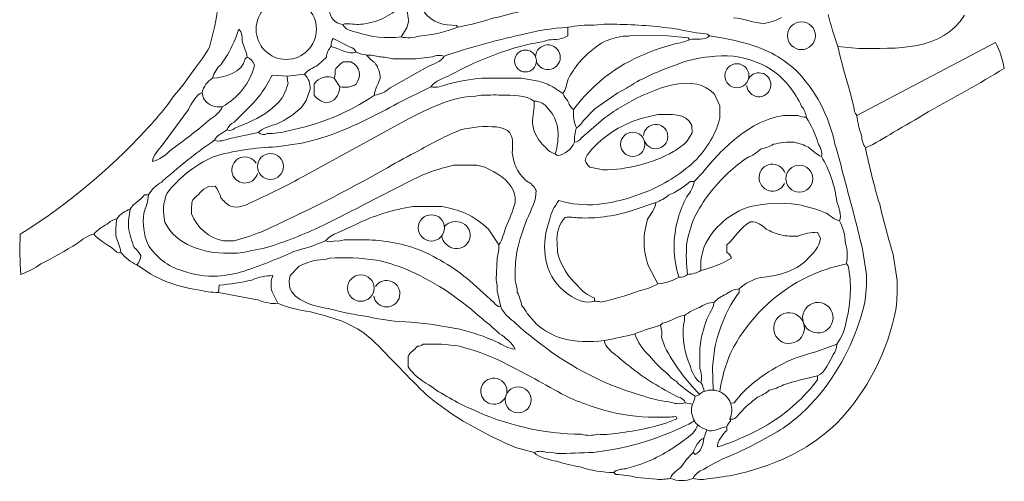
# Model space of a CAD drawing. Header units: inches. Extents: x 37.2 to 70.6, y 17.4 to 61.6.
# Tile 1 of 3: x 37.2 to 70.6, y 17.4 to 33. Entities that reach past the tile are written whole.
import ezdxf

# ---------------------------------------------------------------- set-up
doc = ezdxf.new("R2010")
doc.units = ezdxf.units.IN
doc.header["$MEASUREMENT"] = 0
doc.layers.add('20_EXACT_CIRCLES', color=7, linetype='CONTINUOUS', lineweight=18)
doc.layers.add('30_SHARED_EDGES', color=7, linetype='CONTINUOUS', lineweight=18)

msp = doc.modelspace()

# ---------------------------------------------------------------- linework, layer by layer
at = {"layer": '20_EXACT_CIRCLES'}
for centre, radius in [((46.228, 32.684), 1.023), ((63.701, 32.465), 0.472), ((54.34, 31.609), 0.371), ((61.512, 31.108), 0.407), ((57.979, 28.781), 0.412), ((45.691, 28.032), 0.439), ((63.629, 27.619), 0.458), ((51.148, 25.95), 0.445), ((48.755, 23.91), 0.45), ((54.093, 20.119), 0.441)]:
    msp.add_circle(centre, radius, dxfattribs=at)
at = {"layer": '30_SHARED_EDGES'}
for p, q in [((50.312, 32.734), (50.126, 32.425)), ((50.382, 32.977), (50.312, 32.734)), ((52.002, 32.815), (52.041, 32.75)), ((52.041, 32.75), (52.536, 32.853)), ((55.775, 32.75), (55.775, 32.464)), ((59.168, 32.456), (58.006, 32.489)), ((59.859, 32.393), (59.168, 32.456)), ((59.899, 32.328), (59.859, 32.393)), ((60.515, 32.523), (60.58, 32.458)), ((47.821, 32.376), (48.398, 32.071)), ((59.408, 32.194), (59.068, 32.091)), ((64.931, 32.101), (65.647, 32.036)), ((65.58, 29.763), (70.285, 32.23)), ((44.239, 31.819), (44.003, 31.483)), ((44.899, 31.743), (44.834, 31.678)), ((47.296, 31.466), (47.592, 31.743)), ((50.626, 31.68), (51.186, 31.746)), ((48.16, 31.581), (48.414, 31.575)), ((49.748, 30.695), (51.015, 31.41)), ((49.847, 31.681), (50.626, 31.68)), ((46.262, 31.094), (45.748, 31.127)), ((46.847, 31.159), (46.262, 31.094)), ((47.176, 30.834), (47.171, 30.448)), ((47.853, 31.029), (48.048, 30.737)), ((51.132, 30.737), (50.006, 30.175)), ((54.206, 31.027), (52.856, 31.029)), ((54.78, 30.925), (54.206, 31.027)), ((55.613, 30.51), (55.264, 30.733)), ((47.04, 30.653), (46.905, 30.268)), ((57.477, 30.533), (56.697, 29.986)), ((60.754, 30.482), (60.934, 30.09)), ((65.349, 30.545), (65.48, 30.052)), ((46.905, 30.268), (46.746, 30.036)), ((57.475, 29.981), (58.102, 30.342)), ((60.934, 30.09), (60.936, 29.68)), ((42.907, 29.967), (42.029, 28.765)), ((44.859, 29.934), (44.456, 29.531)), ((56.697, 29.986), (56.294, 29.583)), ((58.827, 29.795), (58.263, 29.658)), ((63.585, 29.761), (63.095, 29.761)), ((44.945, 29.527), (44.488, 29.331)), ((46.843, 27.716), (50.374, 29.642)), ((56.24, 29.006), (56.912, 29.582)), ((59.992, 29.176), (59.987, 29.423)), ((44.317, 28.981), (45.288, 29.179)), ((59.841, 28.912), (59.992, 29.176)), ((46.756, 28.827), (45.902, 28.695)), ((55.418, 28.399), (55.353, 28.464)), ((51.915, 28.072), (52.688, 28.072)), ((52.688, 28.072), (52.958, 28.004)), ((56.522, 28.01), (56.971, 27.913)), ((60.364, 27.843), (60.061, 27.523)), ((60.061, 27.523), (59.931, 27.522)), ((41.554, 27.068), (41.425, 27.067)), ((43.593, 27.354), (43.82, 27.36)), ((58.521, 27.207), (57.796, 26.944)), ((57.928, 26.523), (58.762, 26.808)), ((50.527, 26.676), (51.511, 26.676)), ((47.969, 25.778), (48.586, 26.07)), ((58.374, 25.786), (58.484, 26.251)), ((53.085, 25.911), (53.438, 25.38)), ((64.345, 25.595), (64.24, 25.802)), ((44.464, 25.512), (44.103, 25.511)), ((48.788, 25.542), (48.193, 25.54)), ((55.422, 25.118), (55.418, 25.453)), ((61.166, 25.38), (61.165, 25.121)), ((40.613, 25.12), (40.483, 25.122)), ((65.905, 24.369), (65.77, 25.223)), ((66.944, 24.17), (66.811, 25.051)), ((53.341, 24.202), (53.376, 24.921)), ((64.685, 24.592), (65.223, 24.731)), ((65.288, 24.665), (65.223, 24.731)), ((46.661, 24.655), (46.36, 24.333)), ((58.827, 24.049), (58.512, 24.647)), ((53.265, 23.422), (52.572, 24.054)), ((43.957, 24.01), (43.925, 23.756)), ((45.312, 23.494), (43.925, 23.756)), ((45.938, 23.399), (45.748, 23.783)), ((53.503, 23.269), (53.376, 23.82)), ((61.587, 23.756), (61.587, 23.886)), ((56.684, 23.464), (56.678, 23.562)), ((54.731, 22.675), (54.397, 23.042)), ((50.455, 22.749), (51.116, 22.683)), ((58.992, 22.718), (58.925, 22.653)), ((63.769, 22.73), (63.795, 22.679)), ((63.795, 22.679), (63.769, 22.73)), ((48.82, 22.411), (49.14, 22.16)), ((51.116, 22.683), (52.118, 22.516)), ((59.068, 21.913), (58.959, 22.245)), ((60.257, 21.884), (60.257, 21.182)), ((60.678, 21.225), (60.746, 21.809)), ((64.899, 22.003), (64.191, 21.749)), ((50.357, 21.583), (50.364, 21.234)), ((60.708, 20.451), (60.678, 21.225)), ((64.249, 20.932), (64.249, 20.802)), ((59.499, 20.222), (59.076, 20.45)), ((59.769, 20.023), (60.004, 19.977)), ((61.422, 20.023), (61.293, 20.01)), ((61.31, 19.406), (61.266, 19.468)), ((60.497, 19.106), (60.386, 18.821)), ((61.165, 19.081), (61.165, 19.211)), ((54.005, 18.506), (54.639, 18.334)), ((60.028, 18.334), (60.095, 18.269)), ((58.187, 17.919), (57.748, 17.785)), ((57.334, 17.653), (57.4, 17.588)), ((58.118, 17.493), (58.785, 17.426))]:
    msp.add_line(p, q, dxfattribs=at)
for points in [[(43.957, 35.037), (44.023, 34.037), (43.909, 33.034), (43.619, 32.075)], [(50.158, 33.659), (50.337, 33.508), (50.33, 33.187), (50.382, 32.977)], [(47.691, 33.367), (47.693, 33.076), (47.863, 32.891), (48.145, 32.847)], [(49.89, 33.277), (49.693, 33.141), (49.479, 33.031), (49.254, 32.949)], [(50.91, 33.259), (51.202, 32.898), (51.552, 32.815), (52.002, 32.815)], [(52.536, 32.853), (53.198, 33.053), (53.869, 33.224), (54.546, 33.364)], [(62.446, 32.881), (62.084, 32.877), (61.749, 33.06), (61.393, 33.075)], [(63.028, 33.081), (62.845, 32.984), (62.649, 32.917), (62.446, 32.881)], [(64.931, 32.101), (64.807, 32.456), (64.699, 32.817), (64.609, 33.183)], [(65.647, 32.036), (66.88, 32.03), (68.498, 31.939), (69.23, 33.164)], [(48.679, 32.847), (48.522, 32.847), (48.27, 32.902), (48.145, 32.847)], [(48.145, 32.847), (48.207, 32.677), (48.444, 32.633), (48.607, 32.582)], [(49.254, 32.949), (49.066, 32.896), (48.874, 32.862), (48.679, 32.847)], [(52.041, 32.75), (51.623, 32.591), (51.185, 32.492), (50.74, 32.454)], [(55.775, 32.75), (55.236, 32.719), (54.702, 32.633), (54.181, 32.493)], [(55.775, 32.75), (56.071, 32.808), (56.372, 32.831), (56.673, 32.817)], [(56.673, 32.817), (56.965, 32.861), (57.261, 32.871), (57.555, 32.847)], [(57.555, 32.847), (58.216, 32.835), (58.875, 32.78), (59.528, 32.683)], [(44.619, 32.685), (44.514, 32.387), (44.387, 32.097), (44.239, 31.819)], [(44.739, 32.234), (44.735, 32.382), (44.733, 32.596), (44.619, 32.685)], [(48.607, 32.582), (49.095, 32.416), (49.614, 32.362), (50.126, 32.425)], [(50.74, 32.454), (50.565, 32.394), (50.303, 32.373), (50.126, 32.425)], [(54.181, 32.493), (53.303, 32.304), (52.437, 32.064), (51.587, 31.776)], [(55.775, 32.464), (55.62, 32.341), (55.329, 32.33), (55.134, 32.325)], [(57.652, 32.452), (57.445, 32.413), (57.241, 32.355), (57.044, 32.28)], [(58.006, 32.489), (57.891, 32.455), (57.771, 32.442), (57.652, 32.452)], [(59.528, 32.683), (59.852, 32.603), (60.182, 32.55), (60.515, 32.523)], [(59.899, 32.328), (60.111, 32.391), (60.428, 32.277), (60.58, 32.458)], [(62.697, 31.871), (62.015, 32.208), (61.318, 32.348), (60.58, 32.458)], [(43.619, 32.075), (43.474, 31.806), (43.299, 31.553), (43.099, 31.322)], [(44.899, 31.743), (44.892, 31.907), (44.796, 32.079), (44.739, 32.234)], [(47.592, 31.743), (47.601, 31.878), (47.66, 32.005), (47.756, 32.101)], [(47.756, 32.101), (47.745, 32.197), (47.768, 32.294), (47.821, 32.376)], [(47.756, 32.101), (47.991, 32.031), (48.363, 31.811), (48.6, 31.906)], [(48.398, 32.071), (48.492, 32.061), (48.572, 31.996), (48.6, 31.906)], [(54.511, 32.195), (53.565, 31.961), (52.654, 31.605), (51.8, 31.135)], [(55.134, 32.325), (54.93, 32.263), (54.722, 32.219), (54.511, 32.195)], [(54.682, 31.752), (54.691, 31.967), (54.861, 32.14), (55.076, 32.153)], [(55.076, 32.153), (55.29, 32.166), (55.48, 32.015), (55.515, 31.802)], [(57.044, 32.28), (56.707, 32.094), (56.406, 31.848), (56.156, 31.554)], [(59.068, 32.091), (58.595, 31.941), (58.137, 31.745), (57.701, 31.506)], [(59.899, 32.328), (59.743, 32.258), (59.578, 32.213), (59.408, 32.194)], [(64.931, 32.101), (65.054, 31.578), (65.194, 31.059), (65.349, 30.545)], [(70.285, 32.23), (70.428, 31.957), (70.528, 31.662), (70.58, 31.357)], [(44.899, 31.743), (45.021, 31.687), (45.114, 31.58), (45.154, 31.451)], [(48.957, 31.808), (48.834, 31.823), (48.714, 31.856), (48.6, 31.906)], [(48.957, 31.808), (49.104, 31.814), (49.251, 31.793), (49.39, 31.746)], [(49.226, 31.554), (49.12, 31.621), (49.029, 31.707), (48.957, 31.808)], [(49.39, 31.746), (49.545, 31.746), (49.698, 31.724), (49.847, 31.681)], [(51.015, 31.41), (51.185, 31.493), (51.52, 31.599), (51.587, 31.776)], [(51.186, 31.746), (51.312, 31.804), (51.454, 31.815), (51.587, 31.776)], [(55.515, 31.802), (55.55, 31.59), (55.419, 31.386), (55.211, 31.329)], [(60.581, 31.747), (60.204, 31.722), (59.834, 31.635), (59.486, 31.49)], [(62.182, 31.559), (61.677, 31.771), (61.122, 31.836), (60.581, 31.747)], [(63.505, 31.301), (63.258, 31.521), (62.987, 31.712), (62.697, 31.871)], [(44.834, 31.678), (44.765, 31.236), (44.106, 31.029), (43.73, 31.029)], [(44.003, 31.483), (43.871, 31.361), (43.776, 31.203), (43.73, 31.029)], [(45.154, 31.451), (44.992, 30.856), (44.595, 30.352), (44.054, 30.055)], [(46.847, 31.159), (46.945, 31.291), (47.152, 31.381), (47.296, 31.466)], [(47.886, 31.309), (47.958, 31.417), (48.051, 31.51), (48.16, 31.581)], [(48.414, 31.575), (48.751, 31.417), (48.787, 31.125), (48.601, 30.822)], [(49.41, 31.01), (49.413, 31.207), (49.348, 31.4), (49.226, 31.554)], [(55.211, 31.329), (55.003, 31.273), (54.787, 31.383), (54.709, 31.584)], [(56.156, 31.554), (56.017, 31.376), (55.893, 31.186), (55.786, 30.987)], [(57.701, 31.506), (57.025, 31.113), (56.435, 30.587), (55.97, 29.958)], [(59.486, 31.49), (58.984, 31.323), (58.499, 31.112), (58.034, 30.86)], [(63.29, 30.742), (63.011, 31.119), (62.625, 31.404), (62.182, 31.559)], [(43.099, 31.322), (42.883, 30.997), (42.647, 30.686), (42.393, 30.39)], [(45.748, 31.127), (45.531, 30.676), (45.229, 30.271), (44.859, 29.934)], [(46.262, 31.094), (46.256, 31.018), (46.266, 30.941), (46.291, 30.868)], [(46.847, 31.159), (46.912, 31.09), (46.963, 31.009), (46.999, 30.921)], [(47.853, 31.029), (47.609, 31.128), (47.33, 31.047), (47.176, 30.834)], [(47.853, 31.029), (47.884, 31.119), (47.895, 31.215), (47.886, 31.309)], [(51.8, 31.135), (51.582, 31.027), (51.279, 30.935), (51.132, 30.737)], [(58.102, 30.342), (58.888, 30.712), (60.043, 31.215), (60.754, 30.482)], [(62.408, 31.179), (62.221, 31.253), (62.007, 31.18), (61.906, 31.006)], [(62.653, 30.709), (62.699, 30.905), (62.595, 31.105), (62.408, 31.179)], [(64.837, 28.787), (64.645, 29.736), (64.182, 30.609), (63.505, 31.301)], [(70.58, 31.357), (69.732, 30.846), (68.871, 30.355), (67.999, 29.885)], [(43.373, 30.542), (43.423, 30.745), (43.552, 30.92), (43.73, 31.029)], [(46.291, 30.868), (46.237, 30.63), (46.131, 30.407), (45.981, 30.213)], [(46.999, 30.921), (47.03, 30.835), (47.044, 30.744), (47.04, 30.653)], [(47.562, 30.188), (47.897, 30.223), (48.002, 30.429), (48.048, 30.737)], [(48.601, 30.822), (48.435, 30.722), (48.236, 30.692), (48.048, 30.737)], [(49.217, 30.445), (49.225, 30.644), (49.344, 30.824), (49.41, 31.01)], [(51.705, 30.827), (51.538, 30.774), (51.3, 30.669), (51.132, 30.737)], [(52.856, 31.029), (52.468, 30.989), (52.084, 30.922), (51.705, 30.827)], [(55.264, 30.733), (55.11, 30.814), (54.947, 30.878), (54.78, 30.925)], [(55.786, 30.987), (55.742, 30.838), (55.704, 30.627), (55.613, 30.51)], [(58.034, 30.86), (57.857, 30.738), (57.67, 30.628), (57.477, 30.533)], [(61.851, 30.772), (61.865, 30.571), (62.024, 30.411), (62.225, 30.395)], [(63.707, 30.065), (63.597, 30.307), (63.457, 30.535), (63.29, 30.742)], [(42.393, 30.39), (42.108, 29.989), (41.793, 29.609), (41.452, 29.254)], [(43.373, 30.542), (43.181, 30.473), (43.009, 30.143), (42.907, 29.967)], [(43.373, 30.542), (43.384, 30.452), (43.411, 30.365), (43.454, 30.286)], [(46.292, 29.24), (47.337, 29.445), (48.331, 29.854), (49.217, 30.445)], [(47.171, 30.448), (47.272, 30.323), (47.408, 30.233), (47.562, 30.188)], [(49.217, 30.445), (49.414, 30.476), (49.598, 30.563), (49.748, 30.695)], [(50.374, 29.642), (51.077, 30.004), (51.84, 30.401), (52.643, 30.414)], [(52.643, 30.414), (52.811, 30.454), (52.985, 30.464), (53.157, 30.446)], [(53.157, 30.446), (53.287, 30.488), (53.398, 30.445), (53.534, 30.445)], [(53.534, 30.445), (53.88, 30.445), (54.351, 30.458), (54.639, 30.25)], [(55.613, 30.51), (55.642, 30.419), (55.694, 30.337), (55.765, 30.272)], [(62.225, 30.395), (62.426, 30.379), (62.608, 30.513), (62.653, 30.709)], [(43.454, 30.286), (43.601, 30.11), (43.828, 30.023), (44.054, 30.055)], [(43.646, 29.631), (43.801, 29.731), (44, 29.879), (44.054, 30.055)], [(45.981, 30.213), (45.683, 29.92), (45.331, 29.687), (44.945, 29.527)], [(50.006, 30.175), (49.301, 29.772), (48.567, 29.42), (47.811, 29.124)], [(54.575, 29.491), (54.572, 29.756), (54.649, 29.993), (54.639, 30.25)], [(55.111, 29.989), (55.005, 30.147), (54.829, 30.244), (54.639, 30.25)], [(55.765, 30.272), (55.823, 30.156), (55.864, 30.019), (55.97, 29.958)], [(63.86, 29.698), (63.852, 29.834), (63.798, 29.964), (63.707, 30.065)], [(46.746, 30.036), (46.502, 29.809), (46.225, 29.622), (45.924, 29.48)], [(55.353, 28.464), (55.501, 28.964), (55.51, 29.594), (55.111, 29.989)], [(56.067, 29.341), (55.983, 29.535), (55.949, 29.747), (55.97, 29.958)], [(56.912, 29.582), (57.088, 29.73), (57.277, 29.864), (57.475, 29.981)], [(59.987, 29.423), (59.777, 29.868), (59.246, 29.795), (58.827, 29.795)], [(63.095, 29.761), (62.777, 29.704), (62.468, 29.601), (62.179, 29.457)], [(63.86, 29.698), (63.765, 29.699), (63.671, 29.72), (63.585, 29.761)], [(65.48, 30.052), (65.479, 29.947), (65.515, 29.845), (65.58, 29.763)], [(65.58, 29.763), (65.606, 29.529), (65.659, 29.3), (65.739, 29.079)], [(67.999, 29.885), (67.613, 29.642), (67.219, 29.412), (66.818, 29.195)], [(42.33, 28.606), (42.785, 28.926), (43.225, 29.268), (43.646, 29.631)], [(44.456, 29.531), (44.345, 29.482), (44.259, 29.39), (44.217, 29.276)], [(45.924, 29.48), (45.73, 29.422), (45.41, 29.342), (45.288, 29.179)], [(53.359, 29.371), (52.949, 29.406), (52.536, 29.372), (52.137, 29.272)], [(55.022, 28.682), (54.778, 28.887), (54.619, 29.176), (54.575, 29.491)], [(56.294, 29.583), (56.245, 29.481), (56.166, 29.396), (56.067, 29.341)], [(58.263, 29.658), (57.722, 29.494), (57.224, 29.211), (56.807, 28.829)], [(58.734, 29.46), (58.527, 29.449), (58.359, 29.286), (58.344, 29.078)], [(59.163, 29.121), (59.126, 29.326), (58.942, 29.471), (58.734, 29.46)], [(60.936, 29.68), (60.879, 29.445), (60.79, 29.218), (60.673, 29.007)], [(62.179, 29.457), (61.939, 29.321), (61.71, 29.169), (61.493, 29)], [(63.86, 29.698), (64.04, 29.428), (64.178, 29.132), (64.267, 28.819)], [(41.452, 29.254), (40.197, 27.898), (38.768, 26.714), (37.204, 25.732)], [(43.795, 28.919), (43.854, 29.083), (44.079, 29.174), (44.217, 29.276)], [(44.488, 29.331), (44.421, 29.254), (44.309, 29.231), (44.217, 29.276)], [(45.288, 29.179), (45.367, 29.103), (45.487, 29.089), (45.581, 29.146)], [(45.581, 29.146), (45.821, 29.146), (46.06, 29.178), (46.292, 29.24)], [(47.811, 29.124), (47.465, 29.006), (47.113, 28.907), (46.756, 28.827)], [(52.137, 29.272), (51.652, 29.073), (51.183, 28.839), (50.733, 28.571)], [(53.735, 29.254), (53.619, 29.318), (53.491, 29.358), (53.359, 29.371)], [(53.893, 28.489), (53.891, 28.786), (53.971, 29.024), (53.735, 29.254)], [(56.003, 28.854), (55.996, 29.019), (56.018, 29.184), (56.067, 29.341)], [(58.881, 28.653), (59.079, 28.716), (59.2, 28.917), (59.163, 29.121)], [(65.739, 29.079), (65.747, 28.93), (65.793, 28.785), (65.873, 28.659)], [(66.818, 29.195), (66.518, 28.99), (66.202, 28.811), (65.873, 28.659)], [(42.029, 28.765), (41.915, 28.616), (41.685, 28.389), (41.691, 28.205)], [(43.795, 28.919), (43.251, 28.551), (42.732, 28.147), (42.243, 27.709)], [(43.795, 28.919), (43.938, 28.855), (44.164, 28.927), (44.317, 28.981)], [(56.003, 28.854), (55.903, 28.609), (55.68, 28.435), (55.418, 28.399)], [(56.003, 28.854), (56.101, 28.865), (56.189, 28.921), (56.24, 29.006)], [(56.807, 28.829), (56.629, 28.653), (56.426, 28.483), (56.363, 28.24)], [(58.381, 28.873), (58.469, 28.684), (58.683, 28.59), (58.881, 28.653)], [(59.36, 28.536), (59.538, 28.636), (59.7, 28.763), (59.841, 28.912)], [(60.673, 29.007), (60.523, 28.748), (60.348, 28.505), (60.152, 28.28)], [(61.493, 29), (61.077, 28.655), (60.698, 28.267), (60.364, 27.843)], [(62.335, 28.627), (62.48, 28.657), (62.621, 28.71), (62.75, 28.784)], [(62.75, 28.784), (62.982, 28.841), (63.22, 28.864), (63.459, 28.852)], [(63.459, 28.852), (63.626, 28.816), (63.788, 28.76), (63.941, 28.684)], [(64.267, 28.819), (64.332, 28.686), (64.436, 28.498), (64.379, 28.367)], [(65.101, 27.802), (65.03, 28.135), (64.942, 28.463), (64.837, 28.787)], [(41.691, 28.205), (41.895, 28.217), (42.181, 28.464), (42.33, 28.606)], [(45.902, 28.695), (45.158, 28.672), (44.454, 28.571), (43.745, 28.358)], [(45.205, 28.141), (45.096, 28.321), (44.877, 28.4), (44.678, 28.331)], [(50.733, 28.571), (50.366, 28.391), (50.007, 28.195), (49.656, 27.985)], [(54.001, 28.051), (53.945, 28.192), (53.909, 28.339), (53.893, 28.489)], [(55.353, 28.464), (55.218, 28.491), (55.099, 28.569), (55.022, 28.682)], [(56.971, 27.913), (57.806, 27.921), (58.627, 28.135), (59.36, 28.536)], [(61.857, 28.324), (62.03, 28.4), (62.192, 28.502), (62.335, 28.627)], [(63.941, 28.684), (64.066, 28.585), (64.236, 28.419), (64.379, 28.367)], [(66.354, 26.75), (66.163, 27.378), (66.002, 28.015), (65.873, 28.659)], [(43.745, 28.358), (43.129, 28.08), (42.591, 27.654), (42.18, 27.118)], [(44.678, 28.331), (44.48, 28.261), (44.358, 28.062), (44.386, 27.854)], [(50.865, 27.744), (51.204, 27.888), (51.555, 27.997), (51.915, 28.072)], [(54.388, 27.529), (54.22, 27.671), (54.088, 27.85), (54.001, 28.051)], [(56.363, 28.24), (56.396, 28.151), (56.451, 28.072), (56.522, 28.01)], [(60.152, 28.28), (59.676, 27.829), (59.124, 27.466), (58.521, 27.207)], [(61.217, 27.818), (61.417, 28.003), (61.631, 28.172), (61.857, 28.324)], [(62.261, 27.68), (62.274, 27.897), (62.438, 28.074), (62.653, 28.105)], [(62.653, 28.105), (62.868, 28.135), (63.075, 28.009), (63.147, 27.804)], [(64.379, 28.367), (64.655, 27.898), (64.833, 27.378), (64.902, 26.838)], [(44.386, 27.854), (44.414, 27.645), (44.585, 27.486), (44.794, 27.471)], [(44.794, 27.471), (45.004, 27.456), (45.195, 27.591), (45.252, 27.793)], [(49.656, 27.985), (48.259, 27.194), (46.826, 26.467), (45.362, 25.808)], [(47.895, 26.247), (48.894, 26.735), (49.86, 27.274), (50.865, 27.744)], [(52.958, 28.004), (53.393, 27.801), (53.737, 27.631), (53.95, 27.178)], [(60.071, 26.31), (60.362, 26.875), (60.75, 27.386), (61.217, 27.818)], [(65.77, 25.223), (65.566, 26.087), (65.343, 26.948), (65.101, 27.802)], [(42.004, 27.505), (41.819, 27.401), (41.664, 27.25), (41.554, 27.068)], [(42.243, 27.709), (42.153, 27.654), (42.072, 27.585), (42.004, 27.505)], [(45.077, 26.832), (45.678, 27.102), (46.267, 27.397), (46.843, 27.716)], [(54.702, 27.219), (54.635, 27.355), (54.525, 27.465), (54.388, 27.529)], [(59.931, 27.522), (59.708, 27.334), (59.46, 27.177), (59.194, 27.057)], [(60.061, 27.523), (60.033, 27.332), (59.945, 27.155), (59.809, 27.019)], [(62.6, 27.211), (62.39, 27.267), (62.248, 27.463), (62.261, 27.68)], [(63.126, 27.451), (63.03, 27.256), (62.81, 27.156), (62.6, 27.211)], [(41.425, 27.067), (41.283, 26.879), (41.042, 26.795), (40.938, 26.581)], [(41.554, 27.068), (41.553, 26.876), (41.459, 26.629), (41.395, 26.448)], [(42.18, 27.118), (42.052, 26.81), (42.029, 26.469), (42.114, 26.147)], [(43.054, 26.906), (43.243, 27.06), (43.359, 27.246), (43.593, 27.354)], [(43.82, 27.36), (43.909, 27.246), (43.972, 27.114), (44.006, 26.974)], [(53.95, 27.178), (53.986, 27.056), (54, 26.929), (53.989, 26.803)], [(54.387, 26.239), (54.528, 26.536), (54.708, 26.885), (54.702, 27.219)], [(59.194, 27.057), (59.064, 26.951), (58.919, 26.867), (58.762, 26.808)], [(43.018, 26.427), (43, 26.587), (43.012, 26.75), (43.054, 26.906)], [(44.006, 26.974), (44.099, 26.859), (44.212, 26.761), (44.34, 26.684)], [(44.34, 26.684), (44.613, 26.598), (44.832, 26.716), (45.077, 26.832)], [(53.989, 26.803), (53.909, 26.518), (53.803, 26.242), (53.672, 25.977)], [(55.475, 26.873), (55.316, 26.681), (55.205, 26.454), (55.151, 26.21)], [(56.773, 26.746), (56.336, 26.709), (55.896, 26.752), (55.475, 26.873)], [(57.796, 26.944), (57.46, 26.853), (57.118, 26.787), (56.773, 26.746)], [(58.484, 26.251), (58.578, 26.433), (58.754, 26.599), (58.762, 26.808)], [(59.809, 27.019), (59.693, 26.777), (59.595, 26.526), (59.516, 26.269)], [(61.967, 26.672), (62.492, 26.792), (63.035, 26.815), (63.569, 26.74)], [(63.569, 26.74), (63.905, 26.677), (64.233, 26.579), (64.548, 26.446)], [(64.902, 26.838), (64.965, 26.66), (65.071, 26.359), (64.996, 26.192)], [(66.811, 25.051), (66.641, 25.612), (66.489, 26.179), (66.354, 26.75)], [(40.938, 26.581), (40.753, 26.529), (40.593, 26.414), (40.483, 26.256)], [(40.875, 25.972), (40.87, 26.177), (40.891, 26.382), (40.938, 26.581)], [(41.395, 26.448), (41.349, 26.091), (41.396, 25.728), (41.531, 25.394)], [(44.103, 25.511), (43.604, 25.601), (43.19, 25.95), (43.018, 26.427)], [(48.586, 26.07), (49.2, 26.365), (49.854, 26.57), (50.527, 26.676)], [(51.511, 26.676), (51.786, 26.623), (52.056, 26.545), (52.317, 26.443)], [(52.317, 26.443), (52.598, 26.305), (52.857, 26.126), (53.085, 25.911)], [(57.007, 26.325), (57.318, 26.37), (57.626, 26.436), (57.928, 26.523)], [(60.396, 25.305), (60.703, 25.963), (61.273, 26.459), (61.967, 26.672)], [(64.548, 26.446), (64.673, 26.358), (64.852, 26.214), (64.996, 26.192)], [(40.148, 26.072), (39.979, 25.991), (39.828, 25.877), (39.704, 25.737)], [(40.483, 26.256), (40.356, 26.229), (40.239, 26.165), (40.148, 26.072)], [(40.483, 26.256), (40.447, 26.053), (40.437, 25.846), (40.454, 25.64)], [(42.114, 26.147), (42.489, 25.351), (43.445, 25.088), (44.249, 25.088)], [(46.028, 25.439), (46.67, 25.661), (47.294, 25.931), (47.895, 26.247)], [(51.591, 25.994), (51.719, 26.177), (52.008, 26.206), (52.209, 26.109)], [(52.209, 26.109), (52.409, 26.013), (52.51, 25.785), (52.447, 25.571)], [(54.059, 25.19), (54.145, 25.546), (54.255, 25.897), (54.387, 26.239)], [(55.151, 26.21), (54.885, 25.443), (54.907, 24.539), (55.51, 23.941)], [(55.418, 25.453), (55.379, 25.762), (55.476, 26.074), (55.684, 26.306)], [(55.684, 26.306), (55.851, 26.334), (55.993, 26.291), (56.157, 26.289)], [(56.157, 26.289), (56.441, 26.277), (56.725, 26.288), (57.007, 26.325)], [(59.516, 26.269), (59.329, 25.617), (59.338, 24.924), (59.541, 24.276)], [(59.805, 25.379), (59.859, 25.698), (59.948, 26.01), (60.071, 26.31)], [(61.976, 26.156), (61.639, 26.004), (61.449, 25.594), (61.166, 25.38)], [(62.504, 25.912), (62.34, 26.061), (62.205, 26.164), (61.976, 26.156)], [(65.193, 25.421), (65.182, 25.689), (65.115, 25.951), (64.996, 26.192)], [(37.204, 25.732), (37.187, 25.279), (37.193, 24.826), (37.222, 24.373)], [(39.137, 25.421), (39.285, 25.54), (39.519, 25.708), (39.704, 25.737)], [(40.483, 25.122), (40.267, 25.364), (39.898, 25.474), (39.704, 25.737)], [(41.072, 25.282), (40.98, 25.504), (40.915, 25.735), (40.875, 25.972)], [(45.362, 25.808), (45.068, 25.693), (44.768, 25.594), (44.464, 25.512)], [(47.561, 25.51), (47.667, 25.637), (47.809, 25.731), (47.969, 25.778)], [(53.672, 25.977), (53.615, 25.791), (53.554, 25.529), (53.438, 25.38)], [(58.512, 24.647), (58.386, 25.013), (58.339, 25.401), (58.374, 25.786)], [(63.006, 25.711), (62.829, 25.752), (62.66, 25.82), (62.504, 25.912)], [(64.24, 25.802), (64.017, 25.799), (63.796, 25.755), (63.588, 25.674)], [(37.909, 24.726), (38.327, 24.942), (38.736, 25.174), (39.137, 25.421)], [(40.454, 25.64), (40.509, 25.481), (40.606, 25.286), (40.613, 25.12)], [(41.531, 25.394), (41.799, 24.958), (42.219, 24.637), (42.71, 24.494)], [(45.064, 25.182), (45.393, 25.235), (45.716, 25.321), (46.028, 25.439)], [(46.472, 25.144), (46.841, 25.244), (47.205, 25.367), (47.561, 25.51)], [(47.886, 25.509), (47.783, 25.463), (47.664, 25.464), (47.561, 25.51)], [(48.193, 25.54), (48.094, 25.507), (47.989, 25.496), (47.886, 25.509)], [(50.718, 25.212), (50.101, 25.443), (49.446, 25.555), (48.788, 25.542)], [(51.954, 25.25), (51.733, 25.279), (51.512, 25.462), (51.505, 25.684)], [(52.447, 25.571), (52.383, 25.358), (52.175, 25.222), (51.954, 25.25)], [(53.376, 24.921), (53.422, 25.069), (53.443, 25.224), (53.438, 25.38)], [(63.588, 25.674), (63.393, 25.658), (63.197, 25.67), (63.006, 25.711)], [(63.882, 24.866), (64.07, 25.056), (64.331, 25.314), (64.345, 25.595)], [(65.223, 24.731), (65.277, 24.959), (65.266, 25.198), (65.193, 25.421)], [(41.165, 24.698), (40.951, 24.794), (40.761, 24.938), (40.613, 25.12)], [(41.293, 25.009), (41.24, 25.115), (41.164, 25.209), (41.072, 25.282)], [(44.249, 25.088), (44.524, 25.081), (44.798, 25.113), (45.064, 25.182)], [(44.774, 24.476), (45.351, 24.67), (45.917, 24.893), (46.472, 25.144)], [(52.572, 24.054), (52.023, 24.54), (51.396, 24.932), (50.718, 25.212)], [(53.99, 24.169), (53.976, 24.51), (53.999, 24.853), (54.059, 25.19)], [(56.113, 23.987), (55.78, 24.291), (55.541, 24.683), (55.422, 25.118)], [(59.834, 24.373), (59.796, 24.707), (59.786, 25.043), (59.805, 25.379)], [(60.288, 24.503), (60.274, 24.775), (60.31, 25.047), (60.396, 25.305)], [(61.165, 25.121), (61.247, 25.082), (61.307, 25.008), (61.327, 24.92)], [(37.222, 24.373), (37.464, 24.462), (37.695, 24.581), (37.909, 24.726)], [(41.165, 24.698), (41.238, 24.786), (41.283, 24.895), (41.293, 25.009)], [(47.266, 24.857), (47.057, 24.814), (46.854, 24.747), (46.661, 24.655)], [(47.691, 24.925), (47.58, 24.876), (47.398, 24.862), (47.266, 24.857)], [(49.285, 24.856), (48.757, 24.932), (48.223, 24.955), (47.691, 24.925)], [(50.264, 24.562), (49.946, 24.686), (49.619, 24.785), (49.285, 24.856)], [(61.327, 24.92), (61.002, 24.733), (60.652, 24.593), (60.288, 24.503)], [(62.322, 24.269), (62.875, 24.321), (63.477, 24.46), (63.882, 24.866)], [(41.165, 24.698), (41.769, 24.238), (42.484, 23.946), (43.237, 23.851)], [(42.71, 24.494), (43.092, 24.359), (43.496, 24.296), (43.901, 24.309)], [(43.901, 24.309), (44.197, 24.338), (44.489, 24.394), (44.774, 24.476)], [(52.776, 22.941), (52.037, 23.62), (51.187, 24.168), (50.264, 24.562)], [(59.834, 24.373), (59.994, 24.378), (60.15, 24.422), (60.288, 24.503)], [(63.554, 24.107), (63.914, 24.306), (64.293, 24.469), (64.685, 24.592)], [(65.229, 22.821), (65.381, 23.424), (65.401, 24.053), (65.288, 24.665)], [(45.06, 24.182), (44.697, 24.101), (44.328, 24.044), (43.957, 24.01)], [(45.775, 24.33), (45.529, 24.333), (45.285, 24.282), (45.06, 24.182)], [(45.748, 23.783), (45.693, 23.963), (45.702, 24.156), (45.775, 24.33)], [(46.36, 24.333), (46.316, 24.179), (46.32, 24.015), (46.371, 23.863)], [(49.798, 24.135), (49.598, 24.214), (49.37, 24.141), (49.255, 23.959)], [(50.073, 23.634), (50.113, 23.845), (49.998, 24.055), (49.798, 24.135)], [(53.376, 23.82), (53.388, 23.949), (53.376, 24.078), (53.341, 24.202)], [(54.063, 23.773), (54.057, 23.908), (54.033, 24.041), (53.99, 24.169)], [(58.827, 24.049), (58.63, 23.941), (58.419, 23.862), (58.2, 23.815)], [(58.827, 24.049), (59.079, 24.072), (59.323, 24.149), (59.541, 24.276)], [(59.834, 24.373), (59.753, 24.303), (59.648, 24.268), (59.541, 24.276)], [(61.302, 21.723), (61.809, 22.717), (62.59, 23.545), (63.554, 24.107)], [(61.587, 23.886), (61.798, 24.071), (62.05, 24.202), (62.322, 24.269)], [(65.837, 23.372), (65.893, 23.701), (65.916, 24.036), (65.905, 24.369)], [(66.909, 23.244), (66.946, 23.551), (66.957, 23.861), (66.944, 24.17)], [(43.237, 23.851), (43.462, 23.795), (43.693, 23.764), (43.925, 23.756)], [(46.371, 23.863), (46.609, 23.411), (47.277, 23.273), (47.733, 23.198)], [(54.217, 23.304), (54.184, 23.466), (54.133, 23.623), (54.063, 23.773)], [(55.51, 23.941), (55.804, 23.647), (56.249, 23.336), (56.684, 23.464)], [(56.678, 23.562), (56.459, 23.658), (56.266, 23.804), (56.113, 23.987)], [(58.2, 23.815), (57.772, 23.654), (57.333, 23.527), (56.886, 23.433)], [(61.092, 22.897), (61.211, 23.207), (61.378, 23.497), (61.587, 23.756)], [(61.15, 23.7), (61.273, 23.805), (61.426, 23.87), (61.587, 23.886)], [(45.938, 23.399), (45.764, 23.349), (45.484, 23.435), (45.312, 23.494)], [(45.938, 23.399), (46.265, 23.241), (46.684, 23.159), (47.044, 23.103)], [(49.193, 23.634), (49.233, 23.423), (49.418, 23.271), (49.633, 23.27)], [(49.633, 23.27), (49.848, 23.27), (50.032, 23.423), (50.073, 23.634)], [(53.503, 23.269), (53.404, 23.28), (53.316, 23.337), (53.265, 23.422)], [(56.886, 23.433), (56.822, 23.458), (56.753, 23.469), (56.684, 23.464)], [(60.743, 23.432), (60.564, 23.419), (60.392, 23.355), (60.248, 23.249)], [(60.743, 23.432), (60.714, 23.239), (60.572, 23.032), (60.488, 22.853)], [(60.743, 23.432), (60.856, 23.551), (60.996, 23.643), (61.15, 23.7)], [(63.769, 22.73), (63.672, 22.998), (63.811, 23.295), (64.079, 23.392)], [(64.079, 23.392), (64.348, 23.489), (64.645, 23.35), (64.742, 23.082)], [(47.044, 23.103), (47.39, 23.019), (47.733, 22.919), (48.07, 22.805)], [(47.733, 23.198), (48.144, 23.087), (48.562, 23.002), (48.984, 22.942)], [(53.503, 23.269), (53.603, 23.068), (53.756, 22.897), (53.946, 22.776)], [(54.397, 23.042), (54.359, 23.143), (54.297, 23.232), (54.217, 23.304)], [(60.248, 23.249), (60.063, 23.188), (59.89, 23.096), (59.736, 22.977)], [(63.102, 23.042), (62.831, 22.944), (62.691, 22.646), (62.789, 22.375)], [(63.769, 22.73), (63.671, 23), (63.372, 23.14), (63.102, 23.042)], [(64.336, 20.325), (65.056, 21.216), (65.569, 22.257), (65.837, 23.372)], [(64.742, 23.082), (64.839, 22.813), (64.7, 22.517), (64.432, 22.419)], [(64.888, 19.315), (65.933, 20.397), (66.636, 21.764), (66.909, 23.244)], [(48.07, 22.805), (48.333, 22.7), (48.584, 22.568), (48.82, 22.411)], [(48.984, 22.942), (49.468, 22.836), (49.96, 22.772), (50.455, 22.749)], [(53.462, 22.354), (53.247, 22.565), (53.018, 22.761), (52.776, 22.941)], [(53.946, 22.776), (54.148, 22.568), (54.369, 22.379), (54.606, 22.213)], [(59.736, 22.977), (59.475, 22.965), (59.249, 22.759), (58.992, 22.718)], [(59.704, 22.671), (59.734, 22.77), (59.745, 22.874), (59.736, 22.977)], [(60.488, 22.853), (60.372, 22.54), (60.294, 22.215), (60.257, 21.884)], [(60.746, 21.809), (60.818, 22.184), (60.934, 22.549), (61.092, 22.897)], [(63.456, 22.062), (63.727, 22.16), (63.867, 22.459), (63.769, 22.73)], [(64.432, 22.419), (64.163, 22.322), (63.866, 22.461), (63.769, 22.73)], [(64.899, 22.003), (65.071, 22.246), (65.183, 22.526), (65.229, 22.821)], [(52.118, 22.516), (52.542, 22.407), (52.956, 22.266), (53.358, 22.092)], [(55.563, 22.207), (55.26, 22.311), (54.978, 22.47), (54.731, 22.675)], [(58.048, 22.36), (58.335, 22.473), (58.628, 22.57), (58.925, 22.653)], [(58.959, 22.245), (58.972, 22.382), (58.961, 22.52), (58.925, 22.653)], [(59.922, 21.275), (59.732, 21.715), (59.657, 22.195), (59.704, 22.671)], [(62.789, 22.375), (62.887, 22.105), (63.186, 21.965), (63.456, 22.062)], [(49.14, 22.16), (49.767, 21.531), (50.363, 20.891), (50.995, 20.275)], [(53.358, 22.092), (53.559, 21.996), (53.763, 21.841), (53.99, 21.842)], [(53.99, 21.842), (53.906, 22.04), (53.652, 22.24), (53.462, 22.354)], [(54.606, 22.213), (55.675, 21.33), (56.912, 20.672), (58.242, 20.279)], [(57.009, 22.133), (56.527, 22.062), (56.035, 22.087), (55.563, 22.207)], [(58.048, 22.36), (57.706, 22.268), (57.359, 22.192), (57.009, 22.133)], [(57.476, 21.585), (57.299, 21.689), (57.041, 21.93), (57.009, 22.133)], [(58.048, 22.36), (58.147, 22.072), (58.32, 21.815), (58.549, 21.614)], [(50.678, 21.938), (50.574, 21.815), (50.429, 21.741), (50.357, 21.583)], [(50.873, 22.003), (50.818, 21.958), (50.749, 21.934), (50.678, 21.938)], [(52.104, 21.935), (51.697, 22.005), (51.284, 22.028), (50.873, 22.003)], [(53.484, 21.444), (53.039, 21.648), (52.578, 21.813), (52.104, 21.935)], [(60.246, 20.317), (59.771, 20.783), (59.373, 21.322), (59.068, 21.913)], [(60.93, 20.395), (60.997, 20.852), (61.122, 21.298), (61.302, 21.723)], [(64.191, 21.749), (63.426, 21.567), (62.712, 21.216), (62.102, 20.72)], [(64.899, 22.003), (64.9, 21.877), (64.856, 21.754), (64.775, 21.658)], [(55.561, 20.324), (54.879, 20.717), (54.186, 21.09), (53.484, 21.444)], [(59.076, 20.45), (58.503, 20.769), (57.967, 21.149), (57.476, 21.585)], [(58.549, 21.614), (58.721, 21.39), (58.921, 21.189), (59.145, 21.015)], [(64.775, 21.658), (64.649, 21.411), (64.509, 21.058), (64.249, 20.932)], [(50.364, 21.234), (50.545, 20.981), (50.783, 20.774), (51.058, 20.629)], [(60.288, 20.705), (60.108, 20.77), (59.976, 21.095), (59.922, 21.275)], [(60.257, 21.182), (60.301, 21.044), (60.343, 20.828), (60.288, 20.705)], [(53.385, 20.84), (53.161, 20.9), (52.929, 20.778), (52.852, 20.56)], [(53.706, 20.331), (53.748, 20.558), (53.609, 20.78), (53.385, 20.84)], [(59.145, 21.015), (59.232, 20.912), (59.335, 20.822), (59.449, 20.748)], [(59.449, 20.748), (59.647, 20.561), (59.863, 20.395), (60.093, 20.25)], [(60.288, 20.705), (60.347, 20.614), (60.385, 20.511), (60.402, 20.405)], [(62.102, 20.72), (61.842, 20.522), (61.613, 20.287), (61.422, 20.023)], [(64.249, 20.802), (63.57, 19.906), (62.655, 19.217), (61.605, 18.814)], [(64.249, 20.932), (63.859, 20.849), (63.473, 20.748), (63.092, 20.63)], [(51.058, 20.629), (51.51, 20.308), (51.993, 20.034), (52.5, 19.81)], [(52.852, 20.56), (52.774, 20.342), (52.878, 20.101), (53.089, 20.007)], [(60.246, 20.317), (60.294, 20.353), (60.346, 20.382), (60.402, 20.405)], [(60.402, 20.405), (60.499, 20.443), (60.604, 20.459), (60.708, 20.451)], [(60.93, 20.395), (60.86, 20.426), (60.785, 20.445), (60.708, 20.451)], [(60.93, 20.395), (61.098, 20.321), (61.229, 20.182), (61.293, 20.01)], [(62.6, 20.445), (62.485, 20.344), (62.355, 20.263), (62.213, 20.206)], [(63.092, 20.63), (62.938, 20.546), (62.772, 20.483), (62.6, 20.445)], [(50.995, 20.275), (51.312, 20.017), (51.642, 19.775), (51.984, 19.55)], [(53.089, 20.007), (53.3, 19.912), (53.549, 19.996), (53.659, 20.199)], [(57.255, 19.706), (56.67, 19.85), (56.101, 20.057), (55.561, 20.324)], [(58.242, 20.279), (58.557, 20.169), (58.882, 20.093), (59.212, 20.052)], [(59.212, 20.052), (59.375, 19.995), (59.605, 19.956), (59.769, 20.023)], [(59.769, 20.023), (59.712, 20.125), (59.614, 20.198), (59.499, 20.222)], [(60.093, 20.25), (60.088, 20.153), (60.057, 20.059), (60.004, 19.977)], [(60.246, 20.317), (60.21, 20.27), (60.152, 20.244), (60.093, 20.25)], [(62.213, 20.206), (61.999, 20.05), (61.8, 19.874), (61.619, 19.681)], [(63.079, 19.164), (63.55, 19.49), (63.973, 19.881), (64.336, 20.325)], [(52.5, 19.81), (53.672, 19.261), (54.947, 18.969), (56.241, 18.951)], [(58.93, 19.536), (58.367, 19.521), (57.804, 19.578), (57.255, 19.706)], [(60.078, 19.405), (59.969, 19.575), (59.942, 19.785), (60.004, 19.977)], [(61.293, 20.01), (61.36, 19.833), (61.35, 19.637), (61.266, 19.468)], [(51.984, 19.55), (52.629, 19.149), (53.305, 18.799), (54.005, 18.506)], [(60.078, 19.405), (59.01, 18.836), (57.844, 18.473), (56.642, 18.337)], [(57.596, 19.013), (58.241, 19.079), (58.874, 19.233), (59.477, 19.471)], [(59.433, 19.558), (59.267, 19.53), (59.098, 19.523), (58.93, 19.536)], [(59.477, 19.471), (59.48, 19.506), (59.463, 19.539), (59.433, 19.558)], [(60.078, 19.405), (60.093, 19.347), (60.133, 19.299), (60.186, 19.273)], [(61.165, 19.211), (61.196, 19.287), (61.246, 19.354), (61.31, 19.406)], [(61.619, 19.681), (61.5, 19.561), (61.452, 19.425), (61.266, 19.468)], [(60.186, 19.273), (60.121, 19.066), (59.924, 18.876), (59.732, 18.768)], [(60.186, 19.273), (60.273, 19.191), (60.38, 19.134), (60.497, 19.106)], [(60.497, 19.106), (60.677, 18.972), (60.964, 19.202), (61.165, 19.211)], [(60.849, 18.529), (60.839, 18.693), (61.038, 18.974), (61.165, 19.081)], [(61.416, 18.28), (61.99, 18.536), (62.546, 18.831), (63.079, 19.164)], [(62.359, 17.842), (63.305, 18.131), (64.17, 18.635), (64.888, 19.315)], [(56.241, 18.951), (56.416, 18.904), (56.6, 18.904), (56.774, 18.951)], [(56.774, 18.951), (57.05, 18.936), (57.326, 18.957), (57.596, 19.013)], [(59.732, 18.768), (59.271, 18.397), (58.748, 18.11), (58.187, 17.919)], [(60.028, 18.334), (60.078, 18.496), (60.225, 18.762), (60.386, 18.821)], [(60.095, 18.269), (60.292, 18.346), (60.385, 18.623), (60.386, 18.821)], [(61.605, 18.814), (61.366, 18.686), (61.112, 18.591), (60.849, 18.529)], [(55.044, 18.336), (54.914, 18.389), (54.768, 18.389), (54.639, 18.334)], [(55.409, 18.04), (55.192, 18.084), (54.774, 18.152), (54.639, 18.334)], [(55.402, 18.303), (55.286, 18.339), (55.165, 18.35), (55.044, 18.336)], [(56.642, 18.337), (56.228, 18.327), (55.821, 18.297), (55.402, 18.303)], [(56.2, 17.844), (55.931, 17.887), (55.667, 17.953), (55.409, 18.04)], [(60.028, 18.334), (59.876, 18.196), (59.743, 18.036), (59.635, 17.86)], [(60.376, 17.76), (60.705, 17.966), (61.054, 18.14), (61.416, 18.28)], [(57.334, 17.653), (56.962, 17.667), (56.553, 17.719), (56.2, 17.844)], [(57.748, 17.785), (57.605, 17.773), (57.428, 17.765), (57.334, 17.653)], [(59.635, 17.86), (59.507, 17.733), (59.312, 17.627), (59.249, 17.458)], [(60.028, 17.458), (60.096, 17.603), (60.222, 17.713), (60.376, 17.76)], [(60.587, 17.457), (61.192, 17.51), (61.788, 17.639), (62.359, 17.842)], [(57.4, 17.588), (57.642, 17.581), (57.882, 17.549), (58.118, 17.493)], [(58.785, 17.426), (58.94, 17.415), (59.097, 17.425), (59.249, 17.458)], [(60.028, 17.458), (59.778, 17.359), (59.5, 17.359), (59.249, 17.458)], [(60.028, 17.458), (60.211, 17.402), (60.405, 17.402), (60.587, 17.457)]]:
    msp.add_open_spline(points, degree=3, dxfattribs=at)

doc.saveas('drawing.dxf')
